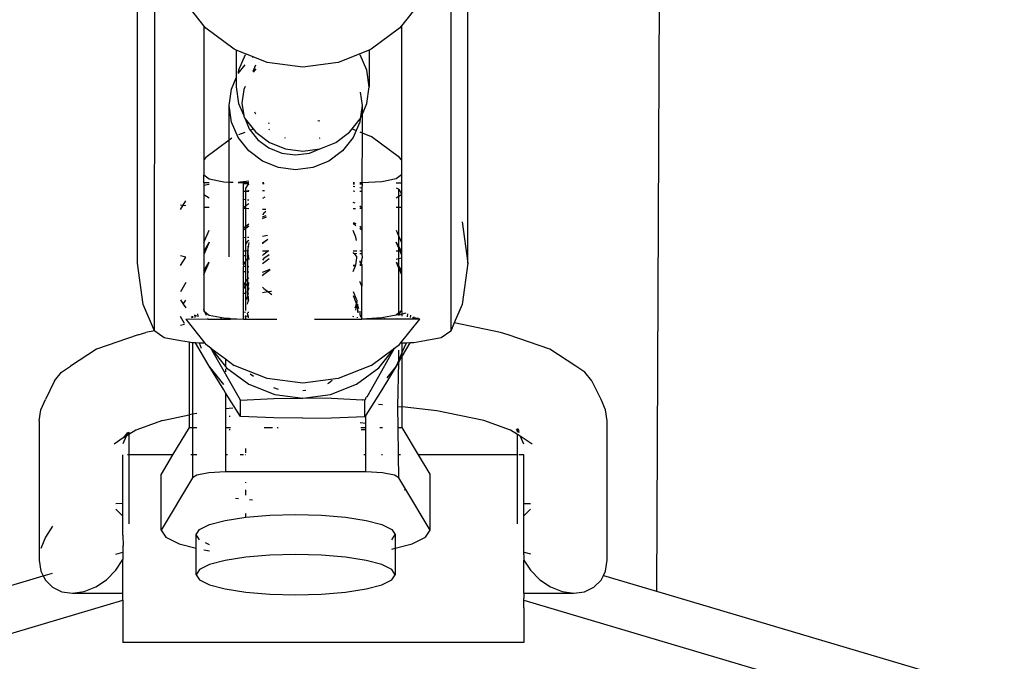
# Model space of a CAD drawing. Extents: x -123 to 134, y -72 to 67.
# Tile 5 of 10: x 6.1 to 9.36, y 56.87 to 58.99. Entities that reach past the tile are written whole.
import ezdxf

# ---------------------------------------------------------------- set-up
doc = ezdxf.new("R2010")
doc.units = 0
doc.header["$MEASUREMENT"] = 0
doc.layers.get('0').update_dxf_attribs({"linetype": 'CONTINUOUS'})

msp = doc.modelspace()

# ---------------------------------------------------------------- linework, layer by layer
for p, q in [((8.2407, 64.6637), (8.2084, 57.1057)), ((6.4931, 58.1896), (6.4931, 59.314)), ((7.5846, 58.1896), (7.5846, 59.314)), ((6.549, 57.9662), (6.5497, 59.089)), ((7.5279, 59.089), (7.5279, 57.9647)), ((6.7125, 58.9731), (6.6522, 59.0489)), ((7.4254, 59.0489), (7.3652, 58.9731)), ((6.7188, 58.9651), (6.7125, 58.9731)), ((6.7125, 58.9731), (6.7125, 58.5304)), ((6.8126, 58.8957), (6.7188, 58.9651)), ((7.3588, 58.9651), (7.2651, 58.8957)), ((7.3652, 58.9731), (7.3588, 58.9651)), ((7.3652, 58.9731), (7.3652, 58.5304)), ((6.8194, 58.893), (6.8126, 58.8957)), ((6.8194, 58.893), (6.8194, 58.8014)), ((6.8754, 58.8706), (6.8194, 58.893)), ((6.8488, 58.8772), (6.8269, 58.8262)), ((6.8726, 58.8685), (6.8754, 58.8706)), ((6.9217, 58.8521), (6.8754, 58.8706)), ((7.2582, 58.893), (7.1559, 58.8521)), ((7.2507, 58.8262), (7.2288, 58.8772)), ((7.2651, 58.8957), (7.2582, 58.893)), ((7.2582, 58.893), (7.2582, 58.7714)), ((6.8259, 58.8162), (6.8488, 58.8449)), ((6.8746, 58.8237), (6.8837, 58.8448)), ((7.0388, 58.8372), (6.9217, 58.8521)), ((7.1559, 58.8521), (7.0388, 58.8372)), ((6.8036, 58.7645), (6.8194, 58.8014)), ((6.8194, 58.8014), (6.8194, 58.7714)), ((6.8269, 58.8262), (6.8259, 58.819)), ((6.8837, 58.8311), (6.8748, 58.8199)), ((7.2582, 58.7714), (7.2507, 58.8262)), ((6.8194, 58.7714), (6.8269, 58.7166)), ((6.8488, 58.7732), (6.8442, 58.7625)), ((7.2507, 58.7166), (7.2582, 58.7714)), ((6.7961, 58.7097), (6.8036, 58.7645)), ((6.8442, 58.7625), (6.8382, 58.7182)), ((7.2288, 58.7544), (7.2349, 58.7097)), ((6.8036, 58.6549), (6.7961, 58.7097)), ((6.7961, 58.5957), (6.7961, 58.7097)), ((6.8269, 58.7166), (6.8438, 58.6772)), ((6.8382, 58.7182), (6.8438, 58.6772)), ((7.2349, 58.7097), (7.2288, 58.6655)), ((7.2349, 58.6797), (7.2507, 58.7166)), ((7.2349, 58.7097), (7.2349, 58.6797)), ((6.8438, 58.6772), (6.8442, 58.6739)), ((6.8442, 58.6739), (6.8488, 58.6655)), ((6.8837, 58.681), (6.8807, 58.6879)), ((7.2288, 58.6655), (7.2349, 58.6797)), ((7.2349, 58.6797), (7.2349, 58.6199)), ((6.8255, 58.6039), (6.8036, 58.6549)), ((6.8488, 58.6655), (6.8748, 58.6328)), ((6.8488, 58.6655), (6.8619, 58.6327)), ((6.9253, 58.6519), (6.9291, 58.6524)), ((7.0883, 58.6601), (7.0956, 58.6592)), ((7.2028, 58.6328), (7.2288, 58.6655)), ((7.2274, 58.6549), (7.2157, 58.6276)), ((7.2288, 58.6655), (7.2274, 58.6549)), ((6.8282, 58.6141), (6.849, 58.6224)), ((6.8619, 58.6327), (6.865, 58.6288)), ((6.865, 58.6288), (6.8748, 58.6328)), ((6.865, 58.6288), (6.8901, 58.5972)), ((6.8748, 58.6328), (6.8837, 58.6217)), ((6.8837, 58.6217), (6.9291, 58.588)), ((6.9291, 58.6302), (6.9265, 58.6322)), ((7.1485, 58.588), (7.1939, 58.6217)), ((7.1939, 58.6217), (7.2028, 58.6328)), ((7.2028, 58.6328), (7.2157, 58.6276)), ((7.2157, 58.6276), (7.2055, 58.6039)), ((7.2274, 58.6229), (7.2349, 58.6199)), ((7.2349, 58.6199), (7.2346, 58.4546)), ((7.2349, 58.6199), (7.2651, 58.6079)), ((7.3588, 58.5385), (7.2651, 58.6079)), ((6.7961, 58.5957), (6.7188, 58.5385)), ((6.8051, 58.6023), (6.7961, 58.5957)), ((6.7961, 58.4572), (6.7961, 58.5957)), ((6.8604, 58.56), (6.8255, 58.6039)), ((6.8901, 58.5972), (6.9268, 58.57)), ((6.9291, 58.588), (6.982, 58.5669)), ((6.982, 58.6019), (6.9795, 58.6029)), ((7.0956, 58.6019), (7.0929, 58.6009)), ((7.1042, 58.57), (7.1485, 58.588)), ((7.2055, 58.6039), (7.1706, 58.56)), ((6.9058, 58.5264), (6.8604, 58.56)), ((6.9268, 58.57), (6.9696, 58.5529)), ((6.9696, 58.5529), (7.0155, 58.5471)), ((6.982, 58.5669), (7.0388, 58.5596)), ((7.0155, 58.5471), (7.0614, 58.5529)), ((7.0388, 58.5596), (7.0956, 58.5669)), ((7.0614, 58.5529), (7.0956, 58.5669)), ((7.0956, 58.5669), (7.1042, 58.57)), ((7.1706, 58.56), (7.1252, 58.5264)), ((6.7188, 58.5385), (6.7125, 58.5304)), ((6.7125, 58.5304), (6.7125, 58.481)), ((6.9587, 58.5052), (6.9058, 58.5264)), ((7.1252, 58.5264), (7.0723, 58.5052)), ((7.3652, 58.5304), (7.3588, 58.5385)), ((7.3652, 58.5304), (7.3652, 58.481)), ((6.7125, 58.481), (6.7299, 58.4678)), ((6.7125, 58.4546), (6.7125, 58.481)), ((7.0155, 58.498), (6.9587, 58.5052)), ((7.0723, 58.5052), (7.0155, 58.498)), ((7.3652, 58.481), (7.3477, 58.4678)), ((7.3652, 58.481), (7.3652, 58.4546)), ((6.7299, 58.4546), (6.7125, 58.4546)), ((6.7125, 58.4546), (6.7125, 58.4464)), ((6.7125, 58.4464), (6.7288, 58.4497)), ((6.7125, 58.4464), (6.7125, 58.4161)), ((6.7288, 58.4497), (6.7299, 58.4498)), ((6.7299, 58.4678), (6.7777, 58.4582)), ((6.7777, 58.4582), (6.7961, 58.4572)), ((6.7961, 58.4572), (6.8091, 58.4565)), ((6.7961, 58.2097), (6.7961, 58.4572)), ((6.8255, 58.4572), (6.8328, 58.4584)), ((6.8255, 58.4556), (6.843, 58.4546)), ((6.8328, 58.4584), (6.8604, 58.4607)), ((6.8604, 58.4546), (6.843, 58.4546)), ((6.843, 58.4527), (6.843, 58.4546)), ((6.843, 58.4527), (6.8604, 58.4527)), ((6.843, 58.4255), (6.843, 58.4527)), ((6.8566, 58.4472), (6.851, 58.4386)), ((6.8604, 58.4491), (6.8566, 58.4472)), ((6.9108, 58.4546), (6.9058, 58.4546)), ((6.9058, 58.4527), (6.911, 58.4527)), ((7.2103, 58.4546), (7.2055, 58.4546)), ((7.2055, 58.4527), (7.2104, 58.4527)), ((7.2055, 58.4517), (7.2104, 58.4517)), ((7.2346, 58.4546), (7.2274, 58.4546)), ((7.2274, 58.4527), (7.2349, 58.4527)), ((7.2274, 58.4517), (7.2351, 58.4517)), ((7.2999, 58.4582), (7.2346, 58.4546)), ((7.2346, 58.4546), (7.2349, 58.4527)), ((7.2351, 58.4517), (7.2346, 58.4365)), ((7.2349, 58.4527), (7.2351, 58.4517)), ((7.3477, 58.4678), (7.2999, 58.4582)), ((7.3477, 58.4546), (7.3652, 58.4546)), ((7.3652, 58.4546), (7.3652, 58.4183)), ((6.7125, 58.4161), (6.7299, 58.405)), ((6.7125, 58.4161), (6.7125, 58.3746)), ((6.851, 58.4258), (6.843, 58.4255)), ((6.843, 58.3991), (6.843, 58.4255)), ((6.851, 58.4258), (6.851, 58.4386)), ((6.8604, 58.4263), (6.851, 58.4258)), ((6.851, 58.3984), (6.851, 58.4258)), ((6.8566, 58.43), (6.8604, 58.4282)), ((6.9127, 58.4286), (6.9058, 58.4283)), ((7.2107, 58.4414), (7.2055, 58.4425)), ((7.2112, 58.4265), (7.2055, 58.4268)), ((7.2346, 58.4365), (7.2274, 58.438)), ((7.2346, 58.4255), (7.2274, 58.4258)), ((7.2346, 58.4365), (7.2346, 58.4255)), ((7.2346, 58.4255), (7.2346, 58.3724)), ((7.3477, 58.4384), (7.3563, 58.4332)), ((7.3563, 58.4332), (7.3652, 58.4183)), ((7.3563, 58.4105), (7.3563, 58.4332)), ((7.3563, 58.4105), (7.3652, 58.4161)), ((7.3652, 58.4183), (7.3652, 58.4161)), ((7.3652, 58.4161), (7.3652, 58.3746)), ((6.6351, 58.3824), (6.6436, 58.381)), ((6.6351, 58.3668), (6.6436, 58.381)), ((6.6436, 58.381), (6.6522, 58.3955)), ((6.6436, 58.381), (6.6522, 58.3796)), ((6.851, 58.3984), (6.843, 58.3991)), ((6.843, 58.3724), (6.843, 58.3991)), ((6.851, 58.3783), (6.843, 58.3724)), ((6.851, 58.3783), (6.851, 58.3984)), ((6.8604, 58.3852), (6.851, 58.3783)), ((6.851, 58.3706), (6.851, 58.3783)), ((6.8604, 58.3976), (6.8566, 58.3979)), ((6.9142, 58.4068), (6.9058, 58.4034)), ((7.2125, 58.3872), (7.2055, 58.39)), ((7.3477, 58.405), (7.3563, 58.4105)), ((7.3563, 58.3743), (7.3563, 58.4105)), ((6.7125, 58.3746), (6.7299, 58.3739)), ((6.7125, 58.3746), (6.7125, 58.2577)), ((6.843, 58.371), (6.843, 58.3724)), ((6.843, 58.371), (6.851, 58.3706)), ((6.843, 58.3059), (6.843, 58.371)), ((6.851, 58.3706), (6.8604, 58.3702)), ((6.851, 58.3118), (6.851, 58.3706)), ((6.9058, 58.3682), (6.9169, 58.3677)), ((6.9099, 58.3541), (6.9058, 58.3489)), ((6.9058, 58.3422), (6.9184, 58.3473)), ((6.9175, 58.3597), (6.9099, 58.3541)), ((7.2055, 58.3697), (7.213, 58.37)), ((7.2346, 58.3724), (7.2274, 58.3777)), ((7.2274, 58.3707), (7.2346, 58.371)), ((7.2346, 58.3724), (7.2346, 58.371)), ((7.2346, 58.371), (7.2346, 58.3059)), ((7.3477, 58.3739), (7.3563, 58.3743)), ((7.3563, 58.3743), (7.3652, 58.3746)), ((7.3565, 58.2779), (7.3563, 58.3743)), ((7.3652, 58.3746), (7.3652, 58.2577)), ((6.851, 58.3118), (6.8604, 58.3188)), ((6.9058, 58.337), (6.9187, 58.3422)), ((7.2055, 58.3235), (7.2146, 58.3199)), ((7.2055, 58.3209), (7.2148, 58.314)), ((7.566, 58.3259), (7.5846, 58.1896)), ((6.7125, 58.2577), (6.7299, 58.2984)), ((6.843, 58.3059), (6.851, 58.3118)), ((6.843, 58.2994), (6.843, 58.3059)), ((6.843, 58.2994), (6.851, 58.3053)), ((6.843, 58.274), (6.843, 58.2994)), ((6.851, 58.3053), (6.8604, 58.3122)), ((6.851, 58.3053), (6.851, 58.3118)), ((6.851, 58.2747), (6.851, 58.3053)), ((6.923, 58.2806), (6.9058, 58.2779)), ((7.2149, 58.2752), (7.2055, 58.2971)), ((7.2274, 58.3112), (7.2346, 58.3059)), ((7.2274, 58.3047), (7.2346, 58.2994)), ((7.2346, 58.3059), (7.2346, 58.2994)), ((7.2346, 58.2994), (7.2346, 58.2287)), ((7.3477, 58.2984), (7.3565, 58.2779)), ((6.7299, 58.2592), (6.7125, 58.2184)), ((6.7299, 58.2592), (6.7125, 58.2295)), ((6.7125, 58.2577), (6.7125, 58.2295)), ((6.843, 58.274), (6.851, 58.2747)), ((6.843, 58.2287), (6.843, 58.274)), ((6.851, 58.2534), (6.851, 58.2747)), ((6.8566, 58.262), (6.851, 58.2534)), ((6.851, 58.2287), (6.851, 58.2534)), ((6.8566, 58.2751), (6.8604, 58.2755)), ((6.8604, 58.2638), (6.8566, 58.262)), ((6.8604, 58.2579), (6.8585, 58.2439)), ((6.9058, 58.2553), (6.9239, 58.2687)), ((6.924, 58.267), (6.9058, 58.2553)), ((6.9058, 58.2553), (6.9058, 58.2535)), ((7.2164, 58.2639), (7.2149, 58.2752)), ((7.3565, 58.2385), (7.3477, 58.2592)), ((7.3565, 58.2441), (7.3477, 58.2592)), ((7.3565, 58.2779), (7.3652, 58.2577)), ((7.3565, 58.2441), (7.3565, 58.2779)), ((7.3652, 58.2577), (7.3652, 58.2295)), ((6.7125, 58.2295), (6.7125, 58.2184)), ((6.7125, 58.2184), (6.7125, 58.1641)), ((6.851, 58.2287), (6.843, 58.2287)), ((6.843, 58.2138), (6.843, 58.2287)), ((6.8565, 58.2297), (6.851, 58.2287)), ((6.851, 58.2132), (6.851, 58.2287)), ((6.8585, 58.2439), (6.8565, 58.2297)), ((6.8604, 58.2287), (6.8565, 58.2297)), ((6.8565, 58.2297), (6.8589, 58.2125)), ((6.8565, 58.2297), (6.8565, 58.2287)), ((6.8565, 58.2287), (6.8566, 58.2127)), ((6.8566, 58.2448), (6.8585, 58.2439)), ((6.8585, 58.2439), (6.8604, 58.2429)), ((6.9226, 58.2287), (6.9058, 58.2287)), ((6.9058, 58.2141), (6.9099, 58.2193)), ((6.9099, 58.2193), (6.9226, 58.2287)), ((6.9275, 58.2173), (6.9099, 58.2043)), ((6.9226, 58.2287), (6.9265, 58.2316)), ((6.9267, 58.2287), (6.9226, 58.2287)), ((7.2176, 58.2287), (7.2055, 58.2287)), ((7.2055, 58.2249), (7.2055, 58.2226)), ((7.2055, 58.2226), (7.2075, 58.2224)), ((7.2075, 58.2224), (7.2178, 58.2217)), ((7.2075, 58.2224), (7.2182, 58.2089)), ((7.2346, 58.2287), (7.2274, 58.2287)), ((7.2274, 58.2217), (7.2346, 58.2217)), ((7.2346, 58.2287), (7.2346, 58.2217)), ((7.2346, 58.2217), (7.2349, 58.2072)), ((7.3566, 58.2291), (7.3477, 58.2287)), ((7.3652, 58.2295), (7.3565, 58.2441)), ((7.3565, 58.2385), (7.3565, 58.2441)), ((7.3605, 58.2293), (7.3565, 58.2385)), ((7.3566, 58.2291), (7.3565, 58.2385)), ((7.3605, 58.2293), (7.3566, 58.2291)), ((7.3566, 58.2037), (7.3566, 58.2291)), ((7.3652, 58.2295), (7.3605, 58.2293)), ((7.3652, 58.2184), (7.3605, 58.2293)), ((7.3652, 58.2295), (7.3652, 58.2184)), ((7.3652, 58.2184), (7.3652, 58.2059)), ((6.5117, 58.0533), (6.4931, 58.1896)), ((6.6522, 58.2095), (6.6351, 58.214)), ((6.6351, 58.1815), (6.6522, 58.2095)), ((6.7125, 58.152), (6.7299, 58.1927)), ((6.7125, 58.1641), (6.7299, 58.1927)), ((6.851, 58.2132), (6.843, 58.2138)), ((6.843, 58.1834), (6.843, 58.2138)), ((6.843, 58.1834), (6.8475, 58.194)), ((6.8488, 58.1933), (6.843, 58.1834)), ((6.843, 58.1834), (6.843, 58.1782)), ((6.8475, 58.194), (6.851, 58.196)), ((6.851, 58.196), (6.8488, 58.1933)), ((6.851, 58.1983), (6.851, 58.2132)), ((6.8565, 58.203), (6.851, 58.1983)), ((6.851, 58.1983), (6.851, 58.196)), ((6.851, 58.1775), (6.851, 58.196)), ((6.8566, 58.2127), (6.8565, 58.2053)), ((6.8596, 58.2069), (6.8565, 58.2053)), ((6.8565, 58.2053), (6.8565, 58.203)), ((6.8565, 58.203), (6.8566, 58.1771)), ((6.8589, 58.2125), (6.8566, 58.2127)), ((6.8604, 58.2124), (6.8589, 58.2125)), ((6.8589, 58.2125), (6.8604, 58.2101)), ((6.8594, 58.2088), (6.8604, 58.2101)), ((6.8596, 58.2069), (6.8594, 58.2088)), ((6.8604, 58.2078), (6.8596, 58.2069)), ((6.8596, 58.2069), (6.8604, 58.2014)), ((6.9099, 58.2043), (6.9058, 58.1991)), ((6.9284, 58.2038), (6.9058, 58.1871)), ((7.2055, 58.1826), (7.2149, 58.1842)), ((7.2132, 58.1803), (7.2149, 58.1842)), ((7.2149, 58.1842), (7.218, 58.2069)), ((7.218, 58.2069), (7.2182, 58.2089)), ((7.2274, 58.1973), (7.2274, 58.195)), ((7.2288, 58.1933), (7.2274, 58.195)), ((7.2274, 58.195), (7.2301, 58.194)), ((7.2274, 58.186), (7.2292, 58.1863)), ((7.233, 58.1873), (7.2288, 58.1933)), ((7.2292, 58.1863), (7.233, 58.1873)), ((7.2301, 58.194), (7.233, 58.1873)), ((7.233, 58.1873), (7.2349, 58.2072)), ((7.233, 58.1873), (7.2346, 58.1877)), ((7.233, 58.1873), (7.2346, 58.1834)), ((7.2346, 58.1821), (7.2346, 58.1834)), ((7.3566, 58.2037), (7.3477, 58.2013)), ((7.3477, 58.1927), (7.3566, 58.1718)), ((7.3477, 58.1927), (7.3566, 58.1781)), ((7.3652, 58.2059), (7.3566, 58.2037)), ((7.3566, 58.1781), (7.3566, 58.2037)), ((7.3652, 58.2059), (7.3652, 58.1641)), ((7.5846, 58.1896), (7.566, 58.0533)), ((6.7125, 58.152), (6.7121, 58.0364)), ((6.7125, 58.1641), (6.7125, 58.152)), ((6.851, 58.1775), (6.843, 58.1782)), ((6.843, 58.1616), (6.843, 58.1782)), ((6.843, 58.1616), (6.851, 58.1613)), ((6.843, 58.1133), (6.843, 58.1616)), ((6.851, 58.1613), (6.851, 58.1775)), ((6.851, 58.1295), (6.851, 58.1613)), ((6.8566, 58.1612), (6.8565, 58.1365)), ((6.8604, 58.1767), (6.8566, 58.1771)), ((6.8566, 58.1771), (6.8566, 58.1612)), ((6.8566, 58.1612), (6.8604, 58.1611)), ((6.9058, 58.1597), (6.9308, 58.1697)), ((6.9058, 58.1477), (6.9099, 58.1528)), ((6.9099, 58.1528), (6.9309, 58.1684)), ((7.2132, 58.1803), (7.2055, 58.1797)), ((7.2055, 58.1623), (7.2132, 58.1803)), ((7.2346, 58.1821), (7.2274, 58.1815)), ((7.2346, 58.1821), (7.2346, 58.1133)), ((7.3566, 58.1781), (7.3652, 58.1641)), ((7.3566, 58.1718), (7.3566, 58.1781)), ((7.3566, 58.1718), (7.3652, 58.152)), ((7.3568, 58.0248), (7.3566, 58.1718)), ((7.3652, 58.1641), (7.3652, 58.152)), ((7.3652, 58.152), (7.3652, 58.0357)), ((6.6522, 58.1251), (6.6351, 58.0949)), ((6.8488, 58.1268), (6.843, 58.1133)), ((6.851, 58.1295), (6.8488, 58.1268)), ((6.8565, 58.1365), (6.851, 58.1295)), ((6.851, 58.1142), (6.851, 58.1295)), ((6.851, 58.1142), (6.8565, 58.1212)), ((6.8604, 58.1414), (6.8565, 58.1365)), ((6.8565, 58.1365), (6.8565, 58.1212)), ((6.8565, 58.1212), (6.8604, 58.126)), ((6.8565, 58.0949), (6.8604, 58.1231)), ((6.8565, 58.1212), (6.8565, 58.0949)), ((7.2288, 58.1268), (7.2274, 58.1286)), ((7.2346, 58.1133), (7.2288, 58.1268)), ((6.843, 58.1042), (6.851, 58.1142)), ((6.843, 58.1042), (6.843, 58.1133)), ((6.843, 58.0887), (6.843, 58.1042)), ((6.851, 58.0894), (6.843, 58.0887)), ((6.843, 58.0286), (6.843, 58.0887)), ((6.851, 58.0894), (6.851, 58.1142)), ((6.851, 58.0681), (6.851, 58.0894)), ((6.8604, 58.1082), (6.8565, 58.0949)), ((6.8566, 58.0899), (6.8565, 58.0949)), ((6.8575, 58.0874), (6.8565, 58.0799)), ((6.8604, 58.0902), (6.8566, 58.0899)), ((6.8566, 58.0899), (6.8575, 58.0874)), ((6.8588, 58.0778), (6.8575, 58.0874)), ((6.9058, 58.1105), (6.9099, 58.1053)), ((6.9058, 58.0926), (6.9233, 58.0954)), ((6.9099, 58.1053), (6.9233, 58.0954)), ((6.9233, 58.0954), (6.9332, 58.0969)), ((6.9233, 58.0954), (6.9367, 58.0854)), ((6.9332, 58.0969), (6.9359, 58.0971)), ((7.2055, 58.0958), (7.2149, 58.074)), ((7.2346, 58.0047), (7.2346, 58.1133)), ((6.549, 57.9662), (6.5117, 58.0533)), ((6.6351, 58.0685), (6.6438, 58.0537)), ((6.6438, 58.0537), (6.6522, 58.067)), ((6.6438, 58.0537), (6.6522, 58.0414)), ((6.851, 58.0681), (6.8566, 58.0767)), ((6.851, 58.0335), (6.851, 58.0681)), ((6.8565, 58.0799), (6.8566, 58.0767)), ((6.8565, 58.0536), (6.858, 58.0588)), ((6.8566, 58.0767), (6.8588, 58.0778)), ((6.8566, 58.0767), (6.8589, 58.0623)), ((6.858, 58.0588), (6.8566, 58.0595)), ((6.858, 58.0588), (6.8589, 58.0623)), ((6.8588, 58.0778), (6.8604, 58.0786)), ((6.8603, 58.0672), (6.8588, 58.0778)), ((7.2055, 58.0822), (7.216, 58.0577)), ((7.2149, 58.074), (7.2173, 58.0672)), ((7.216, 58.0577), (7.2149, 58.0494)), ((7.2149, 58.0344), (7.2176, 58.0542)), ((7.2173, 58.0672), (7.216, 58.0577)), ((7.216, 58.0577), (7.2176, 58.0542)), ((7.2176, 58.0542), (7.2187, 58.0623)), ((7.2176, 58.0542), (7.2211, 58.0285)), ((7.2176, 58.0542), (7.2211, 58.0459)), ((7.2211, 58.0459), (7.2211, 58.0536)), ((7.566, 58.0533), (7.5395, 57.9918)), ((6.6912, 58.0218), (6.6926, 58.0116)), ((6.7154, 58.0289), (6.7121, 58.0364)), ((6.7121, 58.0364), (6.7125, 58.0311)), ((6.7125, 58.0311), (6.7154, 58.0289)), ((6.7208, 58.0164), (6.7154, 58.0289)), ((6.7154, 58.0289), (6.7299, 58.0179)), ((6.843, 58.0286), (6.8495, 58.028)), ((6.843, 58.0123), (6.843, 58.0286)), ((6.8585, 58.014), (6.8569, 58.0256)), ((6.858, 58.0273), (6.8604, 58.0271)), ((7.2149, 58.0494), (7.211, 58.0403)), ((7.2211, 58.0285), (7.2207, 58.0256)), ((7.2211, 58.0285), (7.2211, 58.0459)), ((7.2211, 58.0459), (7.2236, 58.04)), ((7.2275, 58.0303), (7.2274, 58.021)), ((7.2301, 58.0209), (7.2274, 58.021)), ((7.2274, 58.021), (7.2301, 58.0115)), ((7.3568, 58.0248), (7.3477, 58.0179)), ((7.3622, 58.0289), (7.3568, 58.0248)), ((7.3569, 58.0185), (7.3568, 58.0248)), ((7.3622, 58.0289), (7.3569, 58.0185)), ((7.3569, 58.0185), (7.3678, 58.0214)), ((7.3652, 58.0357), (7.3622, 58.0289)), ((7.3652, 58.0311), (7.3622, 58.0289)), ((7.3652, 58.0357), (7.3652, 58.0311)), ((7.3678, 58.0214), (7.3678, 58.03)), ((7.38, 58.0246), (7.3678, 58.0214)), ((7.3678, 58.0145), (7.3678, 58.0214)), ((7.385, 58.0116), (7.3864, 58.0218)), ((6.6486, 57.9896), (6.6351, 58.0134)), ((6.6522, 58.0047), (6.6934, 58.0059)), ((6.6522, 58.0047), (6.7159, 57.9246)), ((6.6703, 58.0127), (6.6731, 58.0083)), ((6.6748, 58.0146), (6.6748, 58.0086)), ((6.6829, 58.0162), (6.6801, 58.0169)), ((6.6829, 58.0162), (6.6827, 58.0181)), ((6.6838, 58.0101), (6.6829, 58.0162)), ((6.6887, 58.0147), (6.6829, 58.0162)), ((6.6934, 58.0059), (6.6936, 58.0047)), ((6.6934, 58.0059), (6.7257, 58.0047)), ((6.7257, 58.0047), (6.7249, 58.0068)), ((6.7257, 58.0047), (6.7704, 58.0047)), ((6.7299, 58.0179), (6.7777, 58.0083)), ((6.7704, 58.0047), (6.769, 58.008)), ((6.7704, 58.0047), (6.7837, 58.0047)), ((6.7777, 58.0083), (6.7837, 58.0079)), ((6.7837, 58.0079), (6.7837, 58.0047)), ((6.7837, 58.0079), (6.7961, 58.0073)), ((6.7961, 58.0073), (6.7837, 58.0047)), ((6.7837, 58.0047), (6.7961, 58.0047)), ((6.7961, 58.0047), (6.7961, 58.0073)), ((6.7961, 58.0073), (6.8003, 58.007)), ((6.7961, 58.0047), (6.8, 58.0047)), ((6.8, 58.0047), (6.8003, 58.007)), ((6.8, 58.0047), (6.8215, 58.0059)), ((6.8003, 58.007), (6.8215, 58.0059)), ((6.8215, 58.0059), (6.8216, 58.0047)), ((6.8215, 58.0059), (6.843, 58.0047)), ((6.8452, 58.0125), (6.843, 58.0123)), ((6.843, 58.0047), (6.843, 58.0123)), ((6.843, 58.0047), (6.9536, 58.0047)), ((6.851, 58.0132), (6.8484, 58.0129)), ((6.851, 58.0132), (6.851, 58.0167)), ((6.8585, 58.014), (6.851, 58.0132)), ((6.851, 58.0067), (6.851, 58.0132)), ((6.8604, 58.0142), (6.8585, 58.014)), ((6.8592, 58.0088), (6.8585, 58.014)), ((7.0774, 58.0047), (7.2346, 58.0047)), ((7.2055, 58.0125), (7.2066, 58.0151)), ((7.2187, 58.0106), (7.2184, 58.0088)), ((7.2999, 58.0083), (7.2346, 58.0047)), ((7.3072, 58.0047), (7.2346, 58.0047)), ((7.3477, 58.0179), (7.2999, 58.0083)), ((7.3086, 58.008), (7.3072, 58.0047)), ((7.3519, 58.0047), (7.3072, 58.0047)), ((7.3569, 58.0185), (7.3519, 58.0172)), ((7.3528, 58.0068), (7.3519, 58.0047)), ((7.3563, 58.0047), (7.3519, 58.0047)), ((7.3563, 58.0047), (7.3563, 58.0067)), ((7.3678, 58.0047), (7.3563, 58.0047)), ((7.3569, 58.0185), (7.3569, 58.0164)), ((7.3617, 57.9246), (7.4254, 58.0047)), ((7.3678, 58.0047), (7.3678, 58.0064)), ((7.3841, 58.0047), (7.3678, 58.0047)), ((7.3841, 58.0047), (7.3842, 58.0059)), ((7.4254, 58.0047), (7.3841, 58.0047)), ((7.3949, 58.0181), (7.3938, 58.0101)), ((7.4045, 58.0083), (7.4013, 58.0088)), ((7.4045, 58.0083), (7.4073, 58.0127)), ((7.4211, 58.0066), (7.4045, 58.0083)), ((7.5395, 57.9918), (7.5279, 57.9647)), ((7.6925, 57.9604), (7.5395, 57.9918)), ((6.4951, 57.9529), (6.5206, 57.9604)), ((6.549, 57.9662), (6.5206, 57.9604)), ((6.5497, 57.9647), (6.549, 57.9662)), ((6.5811, 57.9426), (6.5497, 57.9647)), ((6.6479, 57.9865), (6.6351, 57.9839)), ((7.5279, 57.9647), (7.4965, 57.9426)), ((7.718, 57.9529), (7.6925, 57.9604)), ((6.4951, 57.9529), (6.3577, 57.9051)), ((6.6351, 57.9325), (6.5811, 57.9426)), ((6.6632, 57.9279), (6.6351, 57.9325)), ((6.6721, 57.9265), (6.6632, 57.9279)), ((6.6632, 57.9279), (6.6632, 57.6881)), ((6.6748, 57.9264), (6.6721, 57.9265)), ((6.6848, 57.9259), (6.6748, 57.9264)), ((6.6748, 57.9264), (6.6748, 57.6904)), ((6.7301, 57.8489), (6.6848, 57.9259)), ((6.6972, 57.9254), (6.6848, 57.9259)), ((6.7049, 57.9074), (6.6972, 57.9254)), ((6.7159, 57.9246), (6.6972, 57.9254)), ((6.7159, 57.9246), (6.7188, 57.9209)), ((7.3588, 57.9209), (7.3617, 57.9246)), ((7.3678, 57.9249), (7.3617, 57.9246)), ((7.3928, 57.9259), (7.3678, 57.8833)), ((7.3804, 57.9254), (7.3678, 57.9249)), ((7.3804, 57.9254), (7.3678, 57.896)), ((7.3678, 57.896), (7.3678, 57.9249)), ((7.3928, 57.9259), (7.3804, 57.9254)), ((7.4056, 57.9265), (7.3928, 57.9259)), ((7.4426, 57.9325), (7.4056, 57.9265)), ((7.4965, 57.9426), (7.4426, 57.9325)), ((7.8554, 57.9051), (7.718, 57.9529)), ((6.3577, 57.9051), (6.2713, 57.8494)), ((6.7354, 57.9087), (6.7188, 57.9209)), ((6.7354, 57.9087), (6.7837, 57.848)), ((6.7354, 57.9087), (6.7837, 57.8729)), ((6.833, 57.7369), (6.7354, 57.9087)), ((7.2651, 57.8515), (7.3422, 57.9087)), ((7.2909, 57.8441), (7.3422, 57.9087)), ((7.2998, 57.8341), (7.3422, 57.9087)), ((7.3422, 57.9087), (7.3588, 57.9209)), ((7.3563, 57.8692), (7.3563, 57.9025)), ((7.3678, 57.896), (7.3563, 57.8692)), ((7.3678, 57.8833), (7.3678, 57.896)), ((7.9418, 57.8494), (7.8554, 57.9051)), ((6.7837, 57.8729), (6.7837, 57.848)), ((6.7837, 57.8729), (6.8126, 57.8515)), ((7.3563, 57.8692), (7.3476, 57.8489)), ((7.3563, 57.8637), (7.3476, 57.8489)), ((7.3528, 57.7163), (7.3563, 57.8637)), ((7.3678, 57.8833), (7.3563, 57.8637)), ((7.3563, 57.8637), (7.3563, 57.8692)), ((7.3678, 57.7146), (7.3678, 57.8833)), ((6.2185, 57.8009), (6.2414, 57.8288)), ((6.2414, 57.8288), (6.2713, 57.8494)), ((6.7778, 57.7889), (6.7301, 57.8489)), ((6.7778, 57.7706), (6.7301, 57.8489)), ((6.7837, 57.848), (6.7867, 57.8441)), ((6.7837, 57.8407), (6.7837, 57.8309)), ((6.7867, 57.8441), (6.8606, 57.7894)), ((6.9217, 57.8079), (6.8126, 57.8515)), ((7.2651, 57.8515), (7.1559, 57.8079)), ((7.2171, 57.7894), (7.2909, 57.8441)), ((7.2514, 57.7484), (7.2998, 57.8341)), ((7.3476, 57.8489), (7.2998, 57.7706)), ((7.3476, 57.8489), (7.3168, 57.8102)), ((7.9717, 57.8288), (7.9418, 57.8494)), ((7.9946, 57.8009), (7.9717, 57.8288)), ((6.2185, 57.8009), (6.1883, 57.7395)), ((6.8759, 57.8151), (6.8657, 57.8227)), ((7.0388, 57.793), (6.9217, 57.8079)), ((7.1559, 57.8079), (7.0388, 57.793)), ((7.1252, 57.793), (7.121, 57.7913)), ((7.1365, 57.8013), (7.1252, 57.793)), ((8.0248, 57.7395), (7.9946, 57.8009)), ((6.7837, 57.7613), (6.7778, 57.7706)), ((6.833, 57.6833), (6.7837, 57.7613)), ((6.7837, 57.7613), (6.7837, 57.7078)), ((6.8606, 57.7894), (6.9465, 57.7551)), ((6.9587, 57.7718), (6.9439, 57.7778)), ((7.0492, 57.7689), (7.0388, 57.7676)), ((7.1311, 57.7551), (7.2171, 57.7894)), ((7.2998, 57.7706), (7.2473, 57.6876)), ((6.1735, 57.7054), (6.1883, 57.7395)), ((6.833, 57.7369), (6.9433, 57.7419)), ((6.833, 57.6833), (6.833, 57.7369)), ((6.9433, 57.7419), (7.0388, 57.7434)), ((6.9465, 57.7551), (7.0388, 57.7434)), ((7.0388, 57.7434), (7.1311, 57.7551)), ((7.1343, 57.7419), (7.0388, 57.7434)), ((7.2364, 57.7373), (7.1343, 57.7419)), ((7.2374, 57.7381), (7.2364, 57.7373)), ((7.2446, 57.7369), (7.2374, 57.7381)), ((7.2446, 57.7369), (7.2473, 57.7415)), ((7.2446, 57.6833), (7.2446, 57.7369)), ((7.2473, 57.7432), (7.2488, 57.7465)), ((7.2473, 57.7415), (7.2473, 57.7432)), ((7.2514, 57.7484), (7.2488, 57.7465)), ((8.0396, 57.7054), (8.0248, 57.7395)), ((6.1684, 57.6685), (6.1735, 57.7054)), ((6.8074, 57.7104), (6.7837, 57.7078)), ((6.7837, 57.7078), (6.7837, 57.6465)), ((7.301, 57.722), (7.2893, 57.7224)), ((7.3022, 57.7219), (7.301, 57.722)), ((7.3539, 57.6465), (7.3528, 57.7163)), ((7.3528, 57.7163), (7.3678, 57.7146)), ((7.4822, 57.7019), (7.3678, 57.7146)), ((7.3678, 57.6465), (7.3678, 57.7146)), ((7.6378, 57.67), (7.4822, 57.7019)), ((8.0447, 57.6685), (8.0396, 57.7054)), ((6.1684, 57.6685), (6.1684, 57.2082)), ((6.5753, 57.67), (6.4871, 57.6379)), ((6.5753, 57.67), (6.6632, 57.6881)), ((6.6748, 57.6904), (6.6632, 57.6881)), ((6.6632, 57.6881), (6.6632, 57.6465)), ((6.6887, 57.6933), (6.6748, 57.6904)), ((6.6748, 57.6904), (6.6748, 57.6465)), ((6.7987, 57.6834), (6.7959, 57.6833)), ((6.9433, 57.6784), (6.833, 57.6833)), ((7.0388, 57.6769), (6.9433, 57.6784)), ((7.0388, 57.6769), (7.1343, 57.6784)), ((7.1343, 57.6784), (7.2446, 57.6833)), ((7.2473, 57.6602), (7.229, 57.6623)), ((7.2473, 57.6876), (7.2446, 57.6833)), ((7.2473, 57.6602), (7.2473, 57.6876)), ((7.726, 57.6379), (7.6378, 57.67)), ((8.0447, 57.2082), (8.0447, 57.6685)), ((6.4599, 57.6299), (6.4455, 57.6123)), ((6.464, 57.6313), (6.4581, 57.6192)), ((6.4599, 57.6299), (6.4596, 57.6265)), ((6.464, 57.6313), (6.4641, 57.623)), ((6.4871, 57.6379), (6.4641, 57.623)), ((6.6632, 57.6465), (6.609, 57.5558)), ((6.6632, 57.6465), (6.6748, 57.6465)), ((6.6748, 57.6465), (6.6887, 57.6465)), ((6.6748, 57.6465), (6.6748, 57.5558)), ((6.7837, 57.6465), (6.8002, 57.6465)), ((6.7837, 57.6465), (6.7837, 57.5558)), ((6.7987, 57.6394), (6.7957, 57.6394)), ((6.912, 57.6465), (6.9392, 57.6465)), ((6.9544, 57.6465), (6.9572, 57.6465)), ((7.2308, 57.6465), (7.2473, 57.6465)), ((7.2473, 57.6394), (7.2316, 57.6394)), ((7.2473, 57.6465), (7.2473, 57.6602)), ((7.2473, 57.6394), (7.2473, 57.6465)), ((7.2473, 57.5558), (7.2473, 57.6394)), ((7.2936, 57.6465), (7.3022, 57.6465)), ((7.3552, 57.5558), (7.3539, 57.6465)), ((7.3539, 57.6465), (7.3678, 57.6465)), ((7.422, 57.5558), (7.3678, 57.6465)), ((7.7484, 57.6234), (7.726, 57.6379)), ((7.7484, 57.6355), (7.7447, 57.6403)), ((7.7484, 57.6355), (7.7484, 57.6435)), ((7.7484, 57.6311), (7.7484, 57.6355)), ((7.7484, 57.6355), (7.753, 57.6297)), ((7.7513, 57.6425), (7.753, 57.6297)), ((6.4455, 57.6123), (6.4156, 57.5918)), ((6.4559, 57.6177), (6.4448, 57.5923)), ((6.4559, 57.6177), (6.4455, 57.6123)), ((6.4581, 57.6192), (6.4559, 57.6177)), ((6.4596, 57.6265), (6.4581, 57.6192)), ((6.4641, 57.623), (6.4581, 57.6192)), ((6.4641, 57.623), (6.4642, 57.5558)), ((7.7484, 57.5558), (7.7484, 57.6234)), ((7.7573, 57.6177), (7.7484, 57.6234)), ((7.7573, 57.6177), (7.7683, 57.5923)), ((7.7975, 57.5918), (7.7573, 57.6177)), ((6.851, 57.5633), (6.851, 57.5768)), ((6.4445, 57.3964), (6.4445, 57.5558)), ((6.4642, 57.5558), (6.4596, 57.5558)), ((6.609, 57.5558), (6.4642, 57.5558)), ((6.4642, 57.5558), (6.4647, 57.3286)), ((6.609, 57.5558), (6.5712, 57.4925)), ((6.6748, 57.5558), (6.6695, 57.5558)), ((6.6748, 57.5558), (6.6748, 57.4805)), ((6.6887, 57.5558), (6.6748, 57.5558)), ((6.79, 57.5558), (6.7837, 57.5558)), ((6.7837, 57.5558), (6.7837, 57.5)), ((6.8429, 57.5558), (6.8326, 57.5558)), ((6.8498, 57.5558), (6.8487, 57.5558)), ((7.2473, 57.5558), (7.241, 57.5558)), ((7.2473, 57.5), (7.2473, 57.5558)), ((7.3022, 57.5558), (7.2988, 57.5558)), ((7.3563, 57.4805), (7.3552, 57.5558)), ((7.3615, 57.5558), (7.3552, 57.5558)), ((7.7484, 57.5558), (7.422, 57.5558)), ((7.4598, 57.4925), (7.422, 57.5558)), ((7.7484, 57.3286), (7.7484, 57.5558)), ((7.7699, 57.5558), (7.7535, 57.5558)), ((7.7699, 57.3959), (7.7699, 57.5558)), ((6.7837, 57.5), (6.7288, 57.497)), ((7.2473, 57.5), (6.7837, 57.5)), ((7.3022, 57.497), (7.2473, 57.5)), ((6.5712, 57.3073), (6.5712, 57.4925)), ((6.6748, 57.4805), (6.5712, 57.3073)), ((6.6887, 57.4889), (6.6748, 57.4805)), ((6.7288, 57.497), (6.6887, 57.4889)), ((7.3423, 57.4889), (7.3022, 57.497)), ((7.3563, 57.4805), (7.3423, 57.4889)), ((7.3792, 57.4421), (7.3563, 57.4805)), ((7.4598, 57.3073), (7.4598, 57.4925)), ((6.851, 57.4634), (6.851, 57.466)), ((6.851, 57.4232), (6.851, 57.4405)), ((7.3741, 57.4408), (7.3792, 57.4421)), ((7.4598, 57.3073), (7.3792, 57.4421)), ((6.8169, 57.4129), (6.8266, 57.4121)), ((6.8634, 57.409), (6.873, 57.4082)), ((6.4213, 57.3959), (6.4445, 57.3964)), ((6.4445, 57.3538), (6.4213, 57.3767)), ((6.4445, 57.3538), (6.4445, 57.3964)), ((7.7699, 57.3959), (7.7918, 57.3959)), ((7.7699, 57.355), (7.7699, 57.3959)), ((7.7918, 57.3767), (7.7699, 57.355)), ((6.4445, 57.2906), (6.4445, 57.3538)), ((6.7305, 57.3259), (6.7828, 57.3397)), ((6.7828, 57.3397), (6.851, 57.3502)), ((6.851, 57.3502), (6.851, 57.3623)), ((6.851, 57.3502), (6.9303, 57.3569)), ((6.9303, 57.3569), (7.0155, 57.3591)), ((7.0155, 57.3591), (7.1007, 57.3569)), ((7.1007, 57.3569), (7.1801, 57.3502)), ((7.1801, 57.3502), (7.2482, 57.3397)), ((7.2482, 57.3397), (7.3005, 57.3259)), ((7.7699, 57.2265), (7.7699, 57.355)), ((6.2118, 57.3207), (6.1883, 57.2849)), ((6.5712, 57.3073), (6.5864, 57.2841)), ((6.6864, 57.2927), (6.6976, 57.3099)), ((6.6976, 57.3099), (6.7305, 57.3259)), ((7.3005, 57.3259), (7.3334, 57.3099)), ((7.3334, 57.3099), (7.3446, 57.2927)), ((7.4446, 57.2841), (7.4598, 57.3073)), ((6.1883, 57.2849), (6.1735, 57.2465)), ((6.4445, 57.2906), (6.4451, 57.2557)), ((6.5864, 57.2841), (6.6308, 57.2624)), ((6.6976, 57.2755), (6.6864, 57.2927)), ((6.6864, 57.2478), (6.6864, 57.2927)), ((7.3334, 57.2755), (7.3446, 57.2927)), ((7.3446, 57.2927), (7.3446, 57.2478)), ((7.4003, 57.2624), (7.4446, 57.2841)), ((6.4448, 57.2541), (6.4445, 57.2508)), ((6.4445, 57.2508), (6.4445, 57.2349)), ((6.4448, 57.2541), (6.4451, 57.2557)), ((6.6308, 57.2624), (6.6864, 57.2478)), ((6.6864, 57.1604), (6.6864, 57.2478)), ((6.712, 57.2422), (6.7305, 57.2393)), ((6.7305, 57.2595), (6.7172, 57.2659)), ((7.3334, 57.2448), (7.3446, 57.2478)), ((7.3446, 57.2478), (7.4003, 57.2624)), ((7.3446, 57.2478), (7.3446, 57.1604)), ((6.1684, 57.2082), (6.1735, 57.1726)), ((6.4213, 57.228), (6.4445, 57.2349)), ((6.4213, 57.1749), (6.4445, 57.2107)), ((6.4445, 57.2349), (6.4445, 57.2107)), ((6.4445, 57.0995), (6.4445, 57.2107)), ((6.7828, 57.2073), (6.7305, 57.1936)), ((6.851, 57.2179), (6.7828, 57.2073)), ((6.9303, 57.2245), (6.851, 57.2179)), ((7.0155, 57.2268), (6.9303, 57.2245)), ((7.1007, 57.2245), (7.0155, 57.2268)), ((7.1801, 57.2179), (7.1007, 57.2245)), ((7.2482, 57.2073), (7.1801, 57.2179)), ((7.3005, 57.1936), (7.2482, 57.2073)), ((7.7699, 57.2265), (7.7705, 57.2353)), ((7.7699, 57.2265), (7.7699, 57.2083)), ((7.7699, 57.2083), (7.7918, 57.1749)), ((7.7699, 57.0995), (7.7699, 57.2083)), ((7.7705, 57.2353), (7.7918, 57.229)), ((8.0396, 57.1726), (8.0447, 57.2082)), ((6.3906, 57.144), (6.4213, 57.1749)), ((6.6976, 57.1776), (6.6864, 57.1604)), ((6.7305, 57.1936), (6.6976, 57.1776)), ((7.3334, 57.1776), (7.3005, 57.1936)), ((7.3446, 57.1604), (7.3334, 57.1776)), ((7.7918, 57.1749), (7.8225, 57.144)), ((5.8331, 57.0526), (6.1814, 57.1564)), ((6.1735, 57.1726), (6.1814, 57.1564)), ((6.1814, 57.1564), (6.2118, 57.1655)), ((6.1814, 57.1564), (6.1883, 57.1421)), ((6.1883, 57.1421), (6.2118, 57.1189)), ((6.3549, 57.1202), (6.3906, 57.144)), ((6.6864, 57.1604), (6.6976, 57.1432)), ((6.6976, 57.1432), (6.7305, 57.1271)), ((7.3005, 57.1271), (7.3334, 57.1432)), ((7.3334, 57.1432), (7.3446, 57.1604)), ((7.8225, 57.144), (7.8582, 57.1202)), ((8.0013, 57.1189), (8.0248, 57.1421)), ((8.0248, 57.1421), (8.0324, 57.1578)), ((8.0324, 57.1578), (8.0396, 57.1726)), ((8.0324, 57.1578), (8.2084, 57.1057)), ((6.2118, 57.1189), (6.2425, 57.1044)), ((6.3166, 57.1051), (6.3549, 57.1202)), ((6.7305, 57.1271), (6.7828, 57.1134)), ((6.7828, 57.1134), (6.851, 57.1028)), ((7.1801, 57.1028), (7.2482, 57.1134)), ((7.2482, 57.1134), (7.3005, 57.1271)), ((7.8582, 57.1202), (7.8966, 57.1051)), ((7.9706, 57.1044), (8.0013, 57.1189)), ((6.2425, 57.1044), (6.2782, 57.0997)), ((6.2782, 57.0997), (6.3166, 57.1051)), ((6.2782, 57.0997), (6.4445, 57.0995)), ((6.4445, 57.0763), (6.4445, 57.0995)), ((6.851, 57.1028), (6.9303, 57.0962)), ((6.9303, 57.0962), (7.0155, 57.0939)), ((7.0155, 57.0939), (7.1007, 57.0962)), ((7.1007, 57.0962), (7.1801, 57.1028)), ((7.7699, 57.0995), (7.9349, 57.0997)), ((7.7699, 57.0995), (7.7699, 57.0826)), ((7.7701, 57.0763), (7.7699, 57.0826)), ((7.8966, 57.1051), (7.9349, 57.0997)), ((7.9349, 57.0997), (7.9706, 57.1044)), ((8.2084, 57.1057), (16.7382, 54.5805)), ((-2.5343, 54.3983), (6.4445, 57.0763)), ((6.4445, 57.0763), (6.4445, 56.9362)), ((7.7699, 57.0505), (7.7701, 57.0763)), ((7.7699, 57.0505), (7.7699, 56.9362)), ((7.7701, 57.0763), (16.7328, 54.4208)), ((7.7699, 56.9362), (6.4445, 56.9362))]:
    msp.add_line(p, q)

doc.saveas('drawing.dxf')
